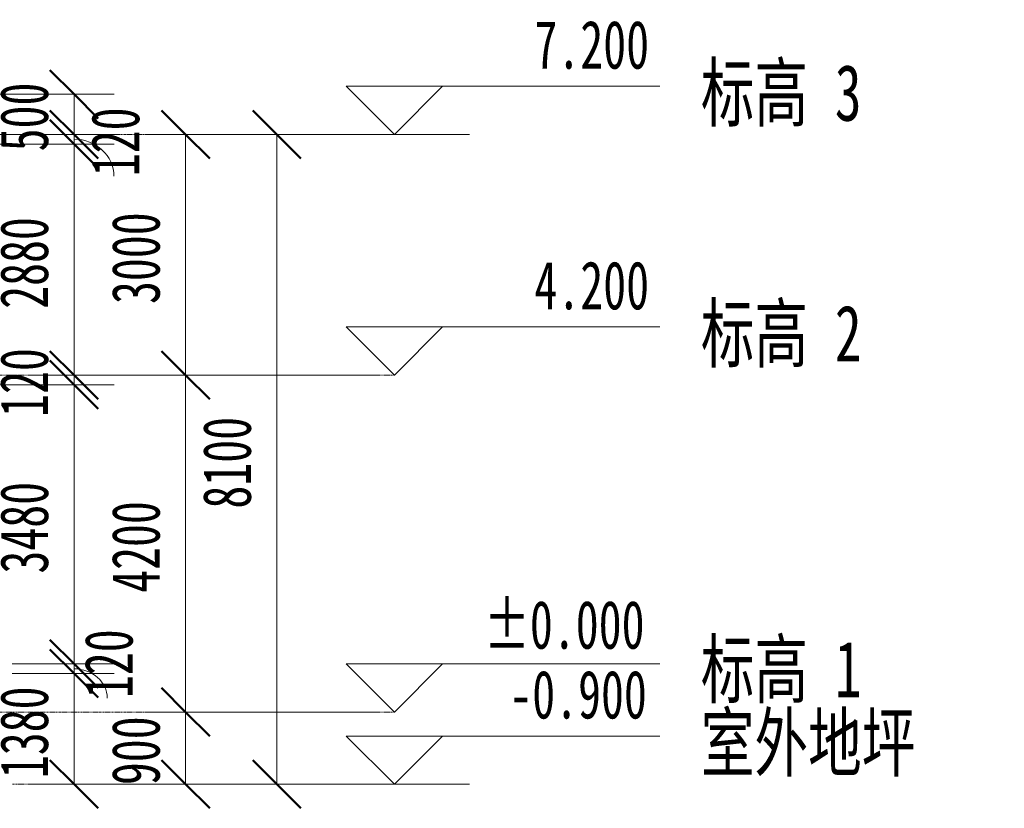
# Model space of a CAD drawing. Header units: millimetres. Extents: x -20715 to 31917, y -5757 to 9156.
# Tile 4 of 4: x 19648 to 31917, y -1200 to 8630. Entities that reach past the tile are written whole.
import ezdxf

# ---------------------------------------------------------------- set-up
doc = ezdxf.new("R2010")
doc.units = ezdxf.units.MM
doc.linetypes.add('中心线', pattern=[30, 12, -6, 6, -6])
for name, color, linetype, lineweight in [('A-ANNO-DIMS', 211, 'Continuous', 13), ('A-ANNO-DIMS-200', 211, 'Continuous', 13), ('A-FLOR-LEVL', 51, 'Continuous', 13)]:
    doc.layers.add(name, color=color, linetype=linetype, lineweight=lineweight)
doc.styles.add('宋体', font='txt', dxfattribs={"width": 0.7, "height": 600})
doc.styles.add('宋体_1', font='txt', dxfattribs={"width": 0.7, "height": 700})
doc.dimstyles.new('对角线_-_3mm_RomanD', dxfattribs={"dimscale": 304.8, "dimtxt": 754.855612, "dimasz": 1.968504, "dimexe": 1.64042, "dimexo": 0.0625, "dimgap": 0.656168, "dimtad": 1, "dimdec": 0, "dimzin": 0, "dimdsep": 46, "dimtxsty": '宋体', "dimblk1": 'OBLIQUE', "dimblk2": 'OBLIQUE', "dimsah": 1, "dimcen": 0.09, "dimazin": 0, "dimtfac": 1, "dimtdec": 4, "dimtix": 1, "dimtmove": 0, "dimatfit": 3, "dimfxl": 7.874016, "dimfxlon": 1, "dimtvp": 1, "dimtolj": 1, "dimtzin": 0, "dimarcsym": 2})
doc.dimstyles.new('对角线_-_3mm_RomanD_1', dxfattribs={"dimscale": 304.8, "dimtxt": 754.855612, "dimasz": 1.968504, "dimexe": 1.64042, "dimexo": 0.0625, "dimgap": 0.656168, "dimtad": 1, "dimdec": 0, "dimzin": 0, "dimdsep": 46, "dimtxsty": '宋体', "dimblk1": 'OBLIQUE', "dimblk2": 'OBLIQUE', "dimsah": 1, "dimcen": 0.09, "dimazin": 0, "dimtfac": 1, "dimtdec": 4, "dimtix": 1, "dimtmove": 1, "dimatfit": 3, "dimfxl": 7.874016, "dimfxlon": 1, "dimtvp": 1, "dimtolj": 1, "dimtzin": 0, "dimarcsym": 2})

# ---------------------------------------------------------------- blocks, each defined once
blk = doc.blocks.new('标高 - 标高标头_正负零-182337-2-2 剖面图')
at = {"layer": 'A-FLOR-LEVL'}
for p, q in [((-13491, 600), (-17398, 600)), ((-14691, 600), (-14091, 0)), ((-13491, 600), (-14091, 0))]:
    blk.add_line(p, q, dxfattribs=at)
blk = doc.blocks.new('标高 - 上标高标头-172274-2-2 剖面图')
at = {"layer": 'A-FLOR-LEVL'}
for p, q in [((-13491, 4800), (-17398, 4800)), ((-14691, 4800), (-14091, 4200)), ((-13491, 4800), (-14091, 4200))]:
    blk.add_line(p, q, dxfattribs=at)
blk = doc.blocks.new('DIMBLOCK1-2-2 剖面图')
at = {"layer": 'A-ANNO-DIMS-200', "lineweight": 50}
for p, q in [((20325, 7700), (20025, 8000)), ((20325, 7700), (20625, 7400)), ((20325, 7200), (20025, 7500)), ((20325, 7200), (20625, 6900))]:
    blk.add_line(p, q, dxfattribs=at)
at = {"layer": 'A-ANNO-DIMS-200'}
for p, q in [((17925, 7700), (20825, 7700)), ((20325, 7700), (17925, 7700)), ((20325, 7700), (20325, 7200)), ((17925, 7200), (20825, 7200)), ((20325, 7200), (17925, 7200))]:
    blk.add_line(p, q, dxfattribs=at)
at = {"layer": 'A-ANNO-DIMS-200', "color": 0, "insert": (19402, 6989), "char_height": 600, "width": 1105.95, "attachment_point": 1, "rotation": 90, "line_spacing_factor": 0.877739, "style": '宋体'}
blk.add_mtext('500', dxfattribs=at)
blk = doc.blocks.new('_Oblique')
at = {"color": 0, "linetype": 'ByBlock', "lineweight": -2}
blk.add_line((-0.5, -0.5), (0.5, 0.5), dxfattribs=at)
blk = doc.blocks.new('DIMBLOCK2-2-2 剖面图')
at = {"layer": 'A-ANNO-DIMS-200', "lineweight": 50}
for p, q in [((20325, 7200), (20025, 7500)), ((20325, 7080), (20025, 7380)), ((20325, 7200), (20625, 6900)), ((20325, 7080), (20625, 6780))]:
    blk.add_line(p, q, dxfattribs=at)
at = {"layer": 'A-ANNO-DIMS-200'}
for p, q in [((17925, 7200), (20825, 7200)), ((20325, 7200), (17925, 7200)), ((20325, 7200), (20325, 7080)), ((17925, 7080), (20825, 7080)), ((20325, 7080), (17925, 7080))]:
    blk.add_line(p, q, dxfattribs=at)
blk.add_ellipse((20325, 6679), major_axis=(497, 0), ratio=0.927402, start_param=0, end_param=1.570796, dxfattribs=at)
at = {"layer": 'A-ANNO-DIMS-200', "color": 0, "insert": (20538, 6679), "char_height": 600, "width": 1105.95, "attachment_point": 1, "rotation": 90, "line_spacing_factor": 0.877739, "style": '宋体'}
blk.add_mtext('120', dxfattribs=at)
blk = doc.blocks.new('DIMBLOCK3-2-2 剖面图')
at = {"layer": 'A-ANNO-DIMS-200', "lineweight": 50}
for p, q in [((20325, 7080), (20025, 7380)), ((20325, 7080), (20625, 6780)), ((20325, 4200), (20025, 4500)), ((20325, 4200), (20625, 3900))]:
    blk.add_line(p, q, dxfattribs=at)
at = {"layer": 'A-ANNO-DIMS-200'}
for p, q in [((17925, 7080), (20825, 7080)), ((20325, 7080), (17925, 7080)), ((20325, 7080), (20325, 4200)), ((22725, 4200), (19825, 4200)), ((20325, 4200), (22725, 4200))]:
    blk.add_line(p, q, dxfattribs=at)
at = {"layer": 'A-ANNO-DIMS-200', "color": 0, "insert": (19402, 5026), "char_height": 600, "width": 1474.6, "attachment_point": 1, "rotation": 90, "line_spacing_factor": 0.877739, "style": '宋体'}
blk.add_mtext('2880', dxfattribs=at)
blk = doc.blocks.new('DIMBLOCK4-2-2 剖面图')
at = {"layer": 'A-ANNO-DIMS-200', "lineweight": 50}
for p, q in [((20325, 4200), (20025, 4500)), ((20325, 4080), (20025, 4380)), ((20325, 4200), (20625, 3900)), ((20325, 4080), (20625, 3780))]:
    blk.add_line(p, q, dxfattribs=at)
at = {"layer": 'A-ANNO-DIMS-200'}
for p, q in [((22725, 4200), (19825, 4200)), ((20325, 4200), (20325, 4080)), ((20325, 4200), (22725, 4200)), ((17925, 4080), (20825, 4080)), ((20325, 4080), (17925, 4080))]:
    blk.add_line(p, q, dxfattribs=at)
at = {"layer": 'A-ANNO-DIMS-200', "color": 0, "insert": (19402, 3679), "char_height": 600, "width": 1105.95, "attachment_point": 1, "rotation": 90, "line_spacing_factor": 0.877739, "style": '宋体'}
blk.add_mtext('120', dxfattribs=at)
blk = doc.blocks.new('DIMBLOCK5-2-2 剖面图')
at = {"layer": 'A-ANNO-DIMS-200', "lineweight": 50}
for p, q in [((20325, 4080), (20025, 4380)), ((20325, 4080), (20625, 3780)), ((20325, 600), (20025, 900)), ((20325, 600), (20625, 300))]:
    blk.add_line(p, q, dxfattribs=at)
at = {"layer": 'A-ANNO-DIMS-200'}
for p, q in [((17925, 4080), (20825, 4080)), ((20325, 4080), (17925, 4080)), ((20325, 4080), (20325, 600)), ((17925, 600), (20825, 600)), ((20325, 600), (17925, 600))]:
    blk.add_line(p, q, dxfattribs=at)
at = {"layer": 'A-ANNO-DIMS-200', "color": 0, "insert": (19402, 1726), "char_height": 600, "width": 1474.6, "attachment_point": 1, "rotation": 90, "line_spacing_factor": 0.877739, "style": '宋体'}
blk.add_mtext('3480', dxfattribs=at)
blk = doc.blocks.new('DIMBLOCK6-2-2 剖面图')
at = {"layer": 'A-ANNO-DIMS-200', "lineweight": 50}
for p, q in [((20325, 600), (20025, 900)), ((20325, 480), (20025, 780)), ((20325, 600), (20625, 300)), ((20325, 480), (20625, 180))]:
    blk.add_line(p, q, dxfattribs=at)
at = {"layer": 'A-ANNO-DIMS-200'}
for p, q in [((17925, 600), (20825, 600)), ((20325, 600), (17925, 600)), ((20325, 600), (20325, 480)), ((17925, 480), (20825, 480)), ((20325, 480), (17925, 480))]:
    blk.add_line(p, q, dxfattribs=at)
blk.add_ellipse((20325, 174), major_axis=(415, 0), ratio=0.880045, start_param=0, end_param=1.570796, dxfattribs=at)
at = {"layer": 'A-ANNO-DIMS-200', "color": 0, "insert": (20456, 174), "char_height": 600, "width": 1105.95, "attachment_point": 1, "rotation": 90, "line_spacing_factor": 0.877739, "style": '宋体'}
blk.add_mtext('120', dxfattribs=at)
blk = doc.blocks.new('DIMBLOCK7-2-2 剖面图')
at = {"layer": 'A-ANNO-DIMS-200', "lineweight": 50}
for p, q in [((20325, 480), (20025, 780)), ((20325, 480), (20625, 180)), ((20325, -900), (20025, -600)), ((20325, -900), (20625, -1200))]:
    blk.add_line(p, q, dxfattribs=at)
at = {"layer": 'A-ANNO-DIMS-200'}
for p, q in [((17925, 480), (20825, 480)), ((20325, 480), (17925, 480)), ((20325, 480), (20325, -900)), ((22725, -900), (19825, -900)), ((20325, -900), (22725, -900))]:
    blk.add_line(p, q, dxfattribs=at)
at = {"layer": 'A-ANNO-DIMS-200', "color": 0, "insert": (19402, -824), "char_height": 600, "width": 1474.6, "attachment_point": 1, "rotation": 90, "line_spacing_factor": 0.877739, "style": '宋体'}
blk.add_mtext('1380', dxfattribs=at)
blk = doc.blocks.new('DIMBLOCK8-2-2 剖面图')
at = {"layer": 'A-ANNO-DIMS-200', "lineweight": 50}
for p, q in [((21716, 7200), (21416, 7500)), ((21716, 7200), (22016, 6900)), ((21716, 4200), (21416, 4500)), ((21716, 4200), (22016, 3900))]:
    blk.add_line(p, q, dxfattribs=at)
at = {"layer": 'A-ANNO-DIMS-200'}
for p, q in [((24116, 7200), (21216, 7200)), ((21716, 7200), (21716, 4200)), ((21716, 7200), (24116, 7200)), ((24116, 4200), (21216, 4200)), ((21716, 4200), (24116, 4200))]:
    blk.add_line(p, q, dxfattribs=at)
at = {"layer": 'A-ANNO-DIMS-200', "color": 0, "insert": (20793, 5086), "char_height": 600, "width": 1474.6, "attachment_point": 1, "rotation": 90, "line_spacing_factor": 0.877739, "style": '宋体'}
blk.add_mtext('3000', dxfattribs=at)
blk = doc.blocks.new('DIMBLOCK9-2-2 剖面图')
at = {"layer": 'A-ANNO-DIMS-200', "lineweight": 50}
for p, q in [((21716, 4200), (21416, 4500)), ((21716, 4200), (22016, 3900)), ((21716, 0), (21416, 300)), ((21716, 0), (22016, -300))]:
    blk.add_line(p, q, dxfattribs=at)
at = {"layer": 'A-ANNO-DIMS-200'}
for p, q in [((24116, 4200), (21216, 4200)), ((21716, 4200), (21716, 0)), ((21716, 4200), (24116, 4200)), ((24116, 0), (21216, 0)), ((21716, 0), (24116, 0))]:
    blk.add_line(p, q, dxfattribs=at)
at = {"layer": 'A-ANNO-DIMS-200', "color": 0, "insert": (20793, 1486), "char_height": 600, "width": 1474.6, "attachment_point": 1, "rotation": 90, "line_spacing_factor": 0.877739, "style": '宋体'}
blk.add_mtext('4200', dxfattribs=at)
blk = doc.blocks.new('DIMBLOCK10-2-2 剖面图')
at = {"layer": 'A-ANNO-DIMS-200', "lineweight": 50}
for p, q in [((21716, 0), (21416, 300)), ((21716, 0), (22016, -300)), ((21716, -900), (21416, -600)), ((21716, -900), (22016, -1200))]:
    blk.add_line(p, q, dxfattribs=at)
at = {"layer": 'A-ANNO-DIMS-200'}
for p, q in [((24116, 0), (21216, 0)), ((21716, 0), (21716, -900)), ((21716, 0), (24116, 0)), ((24116, -900), (21216, -900)), ((21716, -900), (24116, -900))]:
    blk.add_line(p, q, dxfattribs=at)
at = {"layer": 'A-ANNO-DIMS-200', "color": 0, "insert": (20793, -911), "char_height": 600, "width": 1105.95, "attachment_point": 1, "rotation": 90, "line_spacing_factor": 0.877739, "style": '宋体'}
blk.add_mtext('900', dxfattribs=at)
blk = doc.blocks.new('DIMBLOCK11-2-2 剖面图')
at = {"layer": 'A-ANNO-DIMS-200', "lineweight": 50}
for p, q in [((22852, 7200), (22552, 7500)), ((22852, 7200), (23152, 6900)), ((22852, -900), (22552, -600)), ((22852, -900), (23152, -1200))]:
    blk.add_line(p, q, dxfattribs=at)
at = {"layer": 'A-ANNO-DIMS-200'}
for p, q in [((25252, 7200), (22352, 7200)), ((22852, 7200), (22852, -900)), ((22852, 7200), (25252, 7200)), ((25252, -900), (22352, -900)), ((22852, -900), (25252, -900))]:
    blk.add_line(p, q, dxfattribs=at)
at = {"layer": 'A-ANNO-DIMS-200', "color": 0, "insert": (21929, 2536), "char_height": 600, "width": 1474.6, "attachment_point": 1, "rotation": 90, "line_spacing_factor": 0.877739, "style": '宋体'}
blk.add_mtext('8100', dxfattribs=at)

msp = doc.modelspace()

# ---------------------------------------------------------------- linework, layer by layer
at = {"layer": 'A-FLOR-LEVL', "linetype": '中心线'}
for p, q in [((-14091.1, 7200), (24316.8, 7200)), ((-14091.1, 4200), (24316.8, 4200)), ((-14091.1, 0), (24316.8, 0)), ((-14091.1, -900), (24316.8, -900))]:
    msp.add_line(p, q, dxfattribs=at)

# ---------------------------------------------------------------- block references
at = {"layer": 'A-FLOR-LEVL', "extrusion": (0, 0, -1)}
for name, p in [('标高 - 上标高标头-172274-2-2 剖面图', (-10225.7, 3000)), ('标高 - 上标高标头-172274-2-2 剖面图', (-10225.7, 0)), ('标高 - 标高标头_正负零-182337-2-2 剖面图', (-10225.7, 0)), ('标高 - 上标高标头-172274-2-2 剖面图', (-10225.7, -5100))]:
    msp.add_blockref(name, p, dxfattribs=at)

# ---------------------------------------------------------------- texts
at = {"layer": 'A-FLOR-LEVL', "attachment_point": 1}
for s, insert, char_height, width, style in [('7.200', (26062.5, 8619.5), 600, 1908.016, '宋体'), ('标高 3', (28135.6, 8070), 700, 2603.881, '宋体_1'), ('4.200', (26062.5, 5619.5), 600, 1908.016, '宋体'), ('标高 2', (28135.6, 5070), 700, 2603.881, '宋体_1'), ('±0.000', (25434.3, 1389.3), 600, 2659.999, '宋体'), ('标高 1', (28135.6, 884.8), 700, 2603.881, '宋体_1'), ('-0.900', (25748.9, 519.5), 600, 2289.619, '宋体'), ('室外地坪', (28135.6, -30), 700, 3456.876, '宋体_1')]:
    msp.add_mtext(s, dxfattribs=dict(at, insert=insert, char_height=char_height, width=width, style=style))

# ---------------------------------------------------------------- dimensions: what is measured, and where the dimension line sits
at = {"layer": 'A-ANNO-DIMS'}
for base, p1, p2, override, picture, middle in [((20325, 7200), (17925, 7700), (17925, 7200), {"dimpost": '<>', "dimfxl": 500}, 'DIMBLOCK1-2-2 剖面图', (19825, 7450)), ((21716.2, 4200), (24116.2, 7200), (24116.2, 4200), {"dimpost": '<>', "dimfxl": 3000}, 'DIMBLOCK8-2-2 剖面图', (21216.2, 5700)), ((22852.2, -900), (25252.2, 7200), (25252.2, -900), {"dimpost": '<>', "dimfxl": 8100}, 'DIMBLOCK11-2-2 剖面图', (22352.2, 3150)), ((20325, 4200), (17925, 7080), (22725, 4200), {"dimpost": '<>', "dimfxl": 5597.713819}, 'DIMBLOCK3-2-2 剖面图', (19825, 5640)), ((20325, 4080), (22725, 4200), (17925, 4080), {"dimpost": '<>', "dimfxl": 4801.499766}, 'DIMBLOCK4-2-2 剖面图', (19825, 4140)), ((21716.2, 0), (24116.2, 4200), (24116.2, 0), {"dimpost": '<>', "dimfxl": 4200}, 'DIMBLOCK9-2-2 剖面图', (21216.2, 2100)), ((20325, 600), (17925, 4080), (17925, 600), {"dimpost": '<>', "dimfxl": 3480}, 'DIMBLOCK5-2-2 剖面图', (19825, 2340)), ((20325, -900), (17925, 480), (22725, -900), {"dimpost": '<>', "dimfxl": 4994.436905}, 'DIMBLOCK7-2-2 剖面图', (19825, -210)), ((21716.2, -900), (24116.2, 0), (24116.2, -900), {"dimpost": '<>', "dimfxl": 900}, 'DIMBLOCK10-2-2 剖面图', (21216.2, -450))]:
    dim = msp.add_linear_dim(base=base, p1=p1, p2=p2, angle=90, dimstyle='对角线_-_3mm_RomanD', override=override, dxfattribs=at)
    dim.commit()
    dim.dimension.update_dxf_attribs({"geometry": picture, "text_midpoint": middle})
for base, p1, p2, picture, middle in [((20325, 7080), (17925, 7200), (17925, 7080), 'DIMBLOCK2-2-2 剖面图', (20937.9, 7232.2)), ((20325, 480), (17925, 600), (17925, 480), 'DIMBLOCK6-2-2 剖面图', (20856.3, 727.5))]:
    dim = msp.add_linear_dim(base=base, p1=p1, p2=p2, angle=90, dimstyle='对角线_-_3mm_RomanD_1', override={"dimpost": '<>', "dimfxl": 120}, dxfattribs=at)
    dim.commit()
    dim.dimension.update_dxf_attribs({"geometry": picture, "text_midpoint": middle, "dimtype": 160, "text_rotation": 90})

doc.saveas('drawing.dxf')
